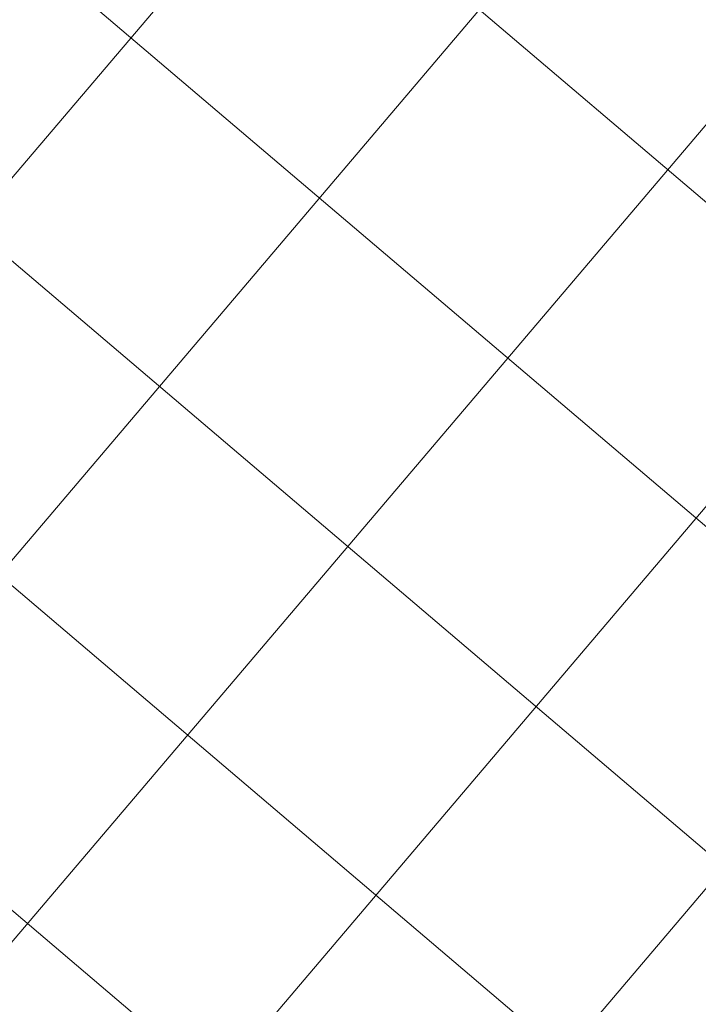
# Model space of a CAD drawing. Header units: millimetres. Extents: x 853417 to 929373, y -433185 to -369260.
# Tile 133 of 228: x 918713 to 919948, y -405582 to -403790. Entities that reach past the tile are written whole.
import ezdxf

# ---------------------------------------------------------------- set-up
doc = ezdxf.new("R2010")
doc.units = ezdxf.units.MM
doc.layers.add('KOKO-FLOR-PATT', color=7, linetype='Continuous', lineweight=9)

msp = doc.modelspace()

# ---------------------------------------------------------------- hatches: boundary and pattern name
at = {"layer": 'KOKO-FLOR-PATT', "true_color": 0x800000}
h = msp.add_hatch(dxfattribs=at)
h.set_pattern_fill('FP_67', color=16, style=0, pattern_type=2)
h.set_pattern_definition([(319.643, (919515.46, -407286.1), (291.397, 342.91), []), (49.643, (919515.46, -407286.1), (-342.91, 291.397), [])])
h.paths.add_polyline_path([(920516.3, -410898.2), (922662.4, -410718.9), (922076.4, -403522.9), (920880.9, -403614.6), (920871.9, -403496.8), (920835.7, -403499.6), (920834.4, -403510), (920697.2, -403522.6), (920694.9, -403510.4), (919798.7, -403579.9), (919798.7, -403605), (919661.6, -403617.5), (919659, -403589.9), (919635.5, -403591.7), (919644.5, -403709.5), (919012.7, -403757.9), (918999.4, -403622.9), (917524.5, -403753.6), (917528.2, -403871.8), (916360.7, -403961.4), (916422.4, -404668.8), (916882.2, -404654.2), (917314.7, -410253.9), (917989.1, -410662.1), (920503.5, -410494.4), (920510.6, -410718.9)], flags=0)
h.paths.add_polyline_path([(921354.2, -409841.6), (921308.1, -409284.7), (921760.4, -409247.3), (921806.5, -409804.2), (921715.5, -409811.7)], flags=0)
h.paths.add_polyline_path([(917254, -409398), (917161.6, -408201.4), (917601.7, -408167.4), (917601.8, -408167.4), (917694.2, -409364), (917314.7, -409393.3)], flags=0)
h.paths.add_polyline_path([(919177, -409124.8), (919106.5, -408141.6), (920073.9, -408072.2), (920144.4, -409055.4), (919199.1, -409123.2)], flags=0)
h.paths.add_polyline_path([(921263.4, -408712.4), (921215.8, -408155.6), (921668, -408117), (921715.5, -408673.8)], flags=0)
h.paths.add_polyline_path([(917161.6, -408201.2), (917069.1, -407004.6), (917509.3, -406970.6), (917509.3, -406970.6), (917601.7, -408167.2), (917161.6, -408201.2)], flags=0)
h.paths.add_polyline_path([(917069.1, -407004.4), (916976.7, -405807.8), (917416.9, -405773.8), (917509.3, -406970.4), (917069.1, -407004.4)], flags=0)
h.paths.add_polyline_path([(918974.5, -406688.5), (918904.1, -405705.3), (919871.5, -405635.9), (919942, -406619.1), (918999.2, -406686.7)], flags=0)
h.paths.add_polyline_path([(921044.8, -405464), (920998.7, -404907.1), (921451, -404869.7), (921497, -405426.6)], flags=0)

doc.saveas('drawing.dxf')
